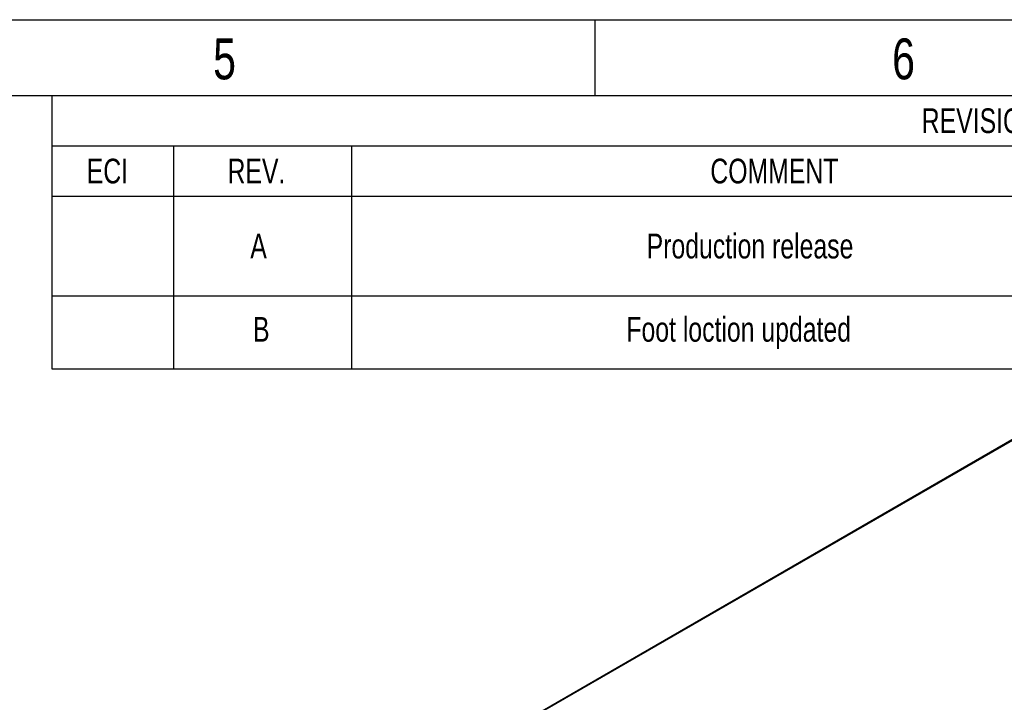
# Model space of a CAD drawing. Header units: millimetres. Extents: x 0 to 4200, y 0 to 2970.
# Tile 74 of 75: x 2479 to 3322, y 2385 to 2970. Entities that reach past the tile are written whole.
import ezdxf

# ---------------------------------------------------------------- set-up
doc = ezdxf.new("R2010")
doc.units = ezdxf.units.MM
doc.header["$LTSCALE"] = 10
doc.layers.add('BOARDER', color=7, linetype='Continuous', lineweight=25)
doc.layers.add('COMPONENT', color=7, linetype='Continuous')
doc.styles.add('SLDTEXTSTYLE1', font='TXT', dxfattribs={"width": 0.75})

# ---------------------------------------------------------------- blocks, each defined once
blk = doc.blocks.new('SW_TABLEANNOTATION_0')
at = {"layer": 'BOARDER', "color": 0}
for p, q in [((0, 0), (0, -43.1)), ((0, 0), (104.12, 0)), ((104.12, 0), (256.52, 0)), ((256.52, 0), (1018.52, 0)), ((0, -43.1), (0, -86.2)), ((0, -43.1), (104.12, -43.1)), ((104.12, -43.1), (104.12, -86.2)), ((104.12, -43.1), (256.52, -43.1)), ((256.52, -43.1), (256.52, -86.2)), ((256.52, -43.1), (1018.52, -43.1)), ((0, -86.2), (104.12, -86.2)), ((0, -86.2), (0, -171.57)), ((104.12, -86.2), (256.52, -86.2)), ((104.12, -86.2), (104.12, -171.57)), ((256.52, -86.2), (1018.52, -86.2)), ((256.52, -86.2), (256.52, -171.57)), ((0, -171.57), (0, -233.9)), ((0, -171.57), (104.12, -171.57)), ((104.12, -171.57), (104.12, -233.9)), ((104.12, -171.57), (256.52, -171.57)), ((256.52, -171.57), (256.52, -233.9)), ((256.52, -171.57), (1018.52, -171.57)), ((0, -233.9), (104.12, -233.9)), ((104.12, -233.9), (256.52, -233.9)), ((256.52, -233.9), (1018.52, -233.9))]:
    blk.add_line(p, q, dxfattribs=at)
at = {"layer": 'BOARDER', "color": 0, "attachment_point": 1, "style": 'SLDTEXTSTYLE1'}
for s, insert, char_height in [('REVISIONS', (744.84, -10.94), 21.167), ('ECI', (29.84, -54.04), 21.167), ('REV.', (150.38, -54.04), 21.167), ('COMMENT', (563.81, -54.04), 21.167), ('Production release', (509.27, -118.28), 21.1667), ('A', (169.88, -118.28), 21.17), ('B', (172.23, -189.56), 21.17), ('Foot loction updated', (491.88, -189.56), 21.1667)]:
    blk.add_mtext(s, dxfattribs=dict(at, insert=insert, char_height=char_height))

msp = doc.modelspace()

# ---------------------------------------------------------------- linework, layer by layer
at = {"color": 7, "linetype": 'Continuous', "lineweight": 25}
for p, q in [((3336.318, 2614.354), (2913.75, 2370.411)), ((2914.552, 2370.332), (3337.118, 2614.274))]:
    msp.add_line(p, q, dxfattribs=at)
at = {"layer": 'BOARDER'}
msp.add_line((2972, 2905), (2972, 2970), dxfattribs=at)
at = {"layer": 'COMPONENT'}
for p, q in [((0, 2970), (4200, 2970)), ((65, 2905), (4135, 2905))]:
    msp.add_line(p, q, dxfattribs=at)

# ---------------------------------------------------------------- block references
at = {"layer": 'BOARDER'}
msp.add_blockref('SW_TABLEANNOTATION_0', (2506.877, 2905), dxfattribs=at)

# ---------------------------------------------------------------- texts
at = {"layer": 'BOARDER', "char_height": 35, "attachment_point": 2, "style": 'SLDTEXTSTYLE1'}
for s, insert in [('5', (2654.72, 2953.934)), ('6', (3236.12, 2953.934))]:
    msp.add_mtext(s, dxfattribs=dict(at, insert=insert))

doc.saveas('drawing.dxf')
